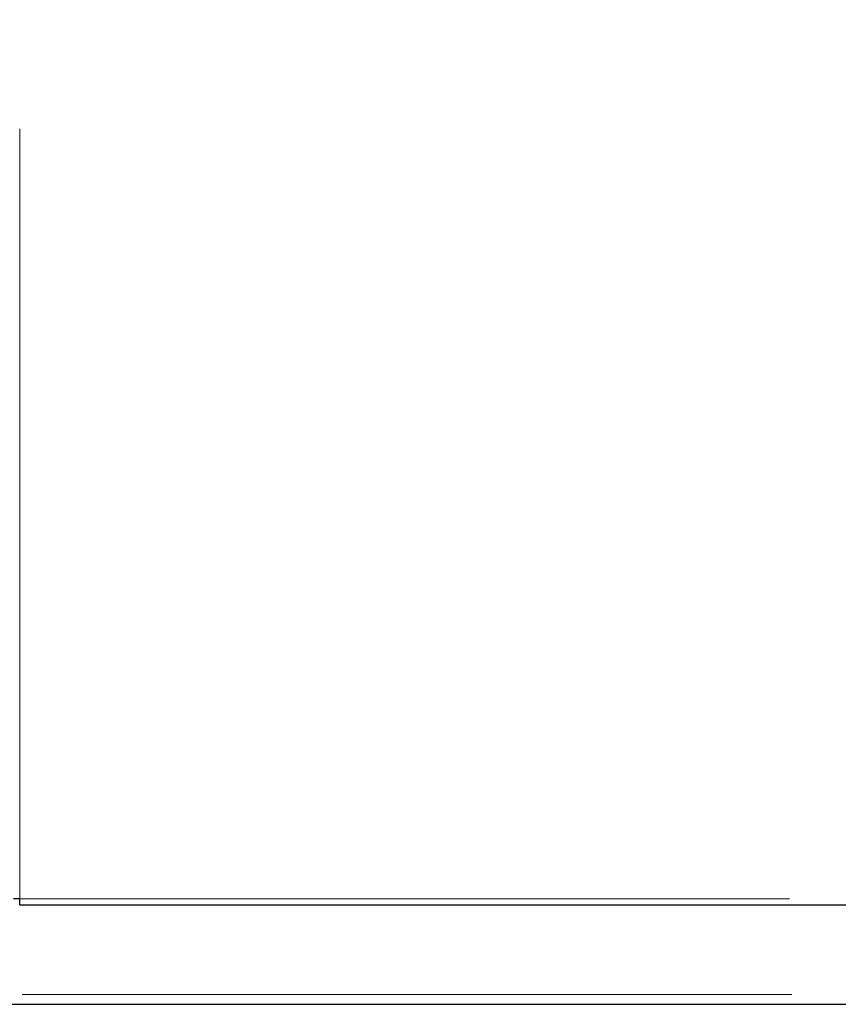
# Model space of a CAD drawing. Header units: millimetres. Extents: x 23 to 246, y 71 to 158.
# Tile 10 of 76: x 51 to 58, y 73 to 81. Entities that reach past the tile are written whole.
import ezdxf

# ---------------------------------------------------------------- set-up
doc = ezdxf.new("R2010")
doc.units = ezdxf.units.MM
doc.linetypes.add('PHANTOM', pattern=[12.7, 6.35, -1.27, 1.27, -1.27, 1.27, -1.27])

msp = doc.modelspace()

# ---------------------------------------------------------------- linework, layer by layer
at = {"color": 8, "linetype": 'PHANTOM', "lineweight": 18}
for p, q in [((51.0389, 73.7722), (51.0389, 100.9722)), ((51.0389, 73.7722), (64.5089, 73.7722)), ((25.6589, 72.9822), (64.5289, 72.9822))]:
    msp.add_line(p, q, dxfattribs=at)
at = {"color": 7, "linetype": 'Continuous', "lineweight": 25}
for p, q in [((51.0389, 73.7722), (50.9889, 73.7722)), ((51.0389, 73.7222), (51.0389, 73.7722)), ((51.0389, 73.7222), (64.5589, 73.7222)), ((37.9798, 72.9022), (59.6379, 72.9022))]:
    msp.add_line(p, q, dxfattribs=at)

doc.saveas('drawing.dxf')
